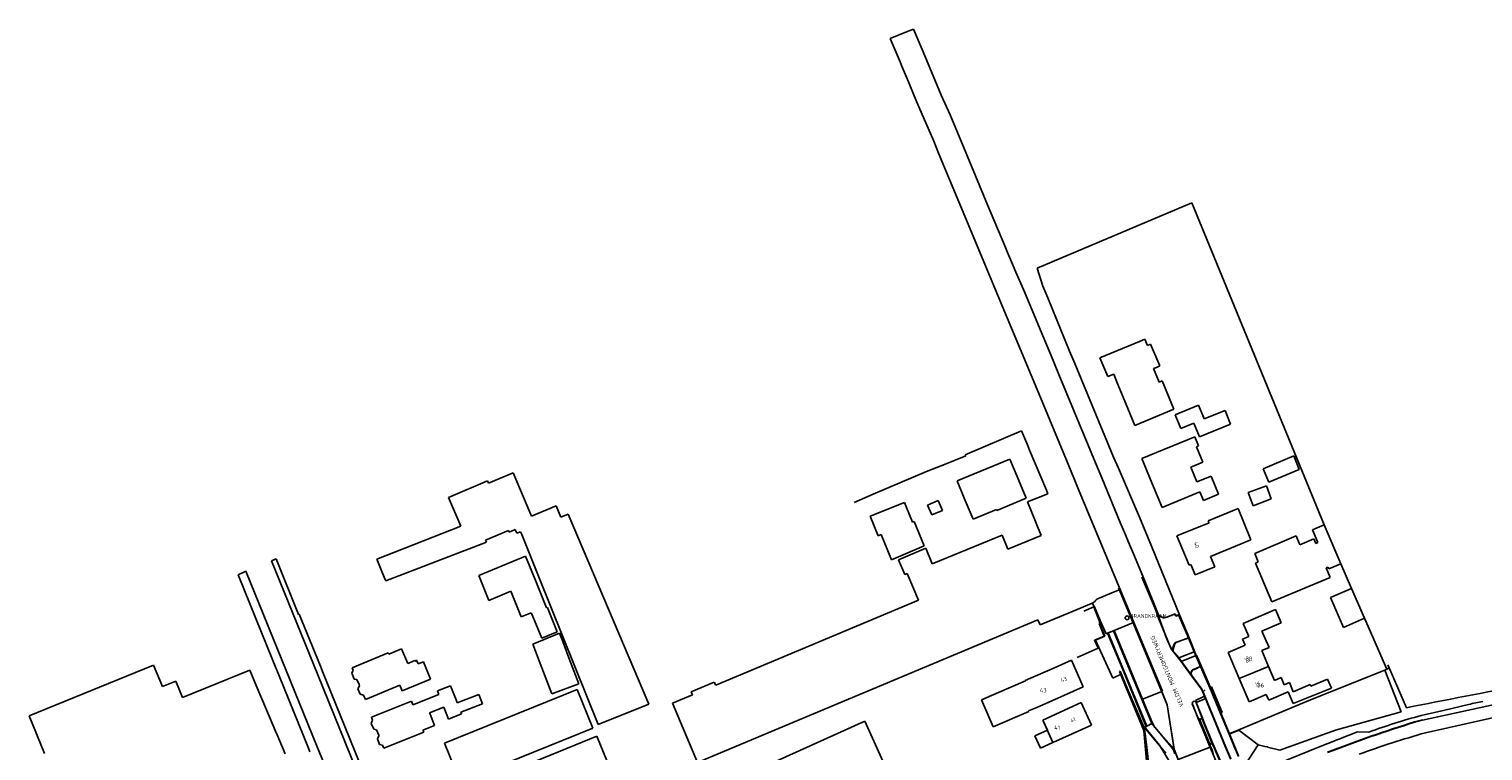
# Model space of a CAD drawing. Extents: x 145741 to 149421, y 457889 to 459999.
# Tile 55 of 84: x 147637 to 147983, y 459467 to 459639. Entities that reach past the tile are written whole.
import ezdxf
from ezdxf.enums import TextEntityAlignment as Align

# ---------------------------------------------------------------- set-up
doc = ezdxf.new("R2010")
doc.units = 0
doc.header["$LTSCALE"] = 4
doc.layers.get('0').update_dxf_attribs({"linetype": 'CONTINUOUS'})
doc.styles.add('ISO', font='ISO')
doc.styles.get("Standard").update_dxf_attribs({"font": 'ISO'})

msp = doc.modelspace()

# ---------------------------------------------------------------- linework, layer by layer
at = {"linetype": 'Continuous'}
for p, q in [((147845.6, 459638.06), (147841.73, 459636.52)), ((147847.3, 459638.74), (147845.6, 459638.06)), ((147849.57, 459633.3), (147847.3, 459638.74)), ((147841.73, 459636.52), (147844.06, 459630.97)), ((147844.06, 459630.97), (147844.45, 459630.04)), ((147852.88, 459625.3), (147849.57, 459633.3)), ((147844.45, 459630.04), (147846.07, 459626.15)), ((147846.07, 459626.15), (147847.43, 459622.89)), ((147853.84, 459622.98), (147852.88, 459625.3)), ((147847.43, 459622.89), (147848.54, 459620.28)), ((147855.95, 459618.33), (147853.84, 459622.98)), ((147848.54, 459620.28), (147852.06, 459612.07)), ((147860.09, 459608.4), (147855.95, 459618.33)), ((147852.06, 459612.07), (147853.24, 459609.22)), ((147853.24, 459609.22), (147860.66, 459591.39)), ((147864.86, 459596.96), (147860.09, 459608.4)), ((147868.93, 459587.17), (147864.86, 459596.96)), ((147876.64, 459581.91), (147913.37, 459597.41)), ((147913.37, 459597.41), (147944.85, 459520.83)), ((147860.66, 459591.39), (147864.39, 459582.41)), ((147869.61, 459585.6), (147868.93, 459587.17)), ((147870.8, 459582.83), (147869.61, 459585.6)), ((147871.61, 459580.95), (147870.8, 459582.83)), ((147864.39, 459582.41), (147869.53, 459570.04)), ((147873.36, 459576.85), (147871.61, 459580.95)), ((147877.98, 459577.64), (147876.64, 459581.91)), ((147874.81, 459573.43), (147873.36, 459576.85)), ((147879.14, 459574.82), (147877.98, 459577.64)), ((147876.22, 459570.03), (147874.81, 459573.43)), ((147884.36, 459562.18), (147879.14, 459574.82)), ((147869.53, 459570.04), (147872.57, 459562.74)), ((147876.96, 459568.26), (147876.22, 459570.03)), ((147879.85, 459561.3), (147876.96, 459568.26)), ((147872.57, 459562.74), (147877.8, 459550.15)), ((147885.58, 459559.25), (147884.36, 459562.18)), ((147891.51, 459560.54), (147900.96, 459564.48)), ((147900.96, 459564.48), (147902.21, 459565)), ((147902.21, 459565), (147902.83, 459563.53)), ((147902.83, 459563.53), (147903.58, 459563.84)), ((147903.58, 459563.84), (147905.76, 459558.63)), ((147881.82, 459556.59), (147879.85, 459561.3)), ((147894.8, 459536.96), (147885.58, 459559.25)), ((147893.4, 459556.11), (147891.51, 459560.54)), ((147905.76, 459558.63), (147905, 459558.31)), ((147890.51, 459535.59), (147881.82, 459556.59)), ((147894.82, 459556.68), (147893.4, 459556.11)), ((147895.66, 459554.64), (147894.82, 459556.68)), ((147905, 459558.31), (147904.25, 459558)), ((147904.25, 459558), (147905.6, 459554.77)), ((147905.6, 459554.77), (147906.35, 459555.09)), ((147906.35, 459555.09), (147909.08, 459548.33)), ((147897.08, 459551.21), (147895.66, 459554.64)), ((147877.8, 459550.15), (147881.45, 459541.39)), ((147899.85, 459544.52), (147897.08, 459551.21)), ((147909.08, 459548.33), (147899.85, 459544.52)), ((147909.44, 459546.98), (147914.96, 459549.32)), ((147914.96, 459549.32), (147916.16, 459546.48)), ((147916.35, 459546.04), (147921.28, 459548.07)), ((147921.28, 459548.07), (147921.29, 459548.08)), ((147921.29, 459548.08), (147922.54, 459544.79)), ((147910.8, 459543.76), (147909.44, 459546.98)), ((147913.84, 459545.01), (147910.8, 459543.76)), ((147915.18, 459541.75), (147913.84, 459545.01)), ((147922.54, 459544.79), (147915.18, 459541.75)), ((147916.16, 459546.48), (147916.35, 459546.04)), ((147872.96, 459543.21), (147859.57, 459537.49)), ((147874.36, 459539.85), (147872.96, 459543.21)), ((147881.45, 459541.39), (147883.58, 459536.25)), ((147901.51, 459536.6), (147914.06, 459541.8)), ((147914.06, 459541.8), (147914.96, 459539.61)), ((147874.86, 459538.64), (147874.36, 459539.85)), ((147878.85, 459529.07), (147874.86, 459538.64)), ((147914.96, 459539.61), (147914.49, 459539.42)), ((147914.49, 459539.42), (147916.01, 459535.74)), ((147854.64, 459535.22), (147850.37, 459533.52)), ((147859.66, 459537.27), (147854.64, 459535.22)), ((147857.64, 459531.29), (147870.13, 459536.49)), ((147859.57, 459537.49), (147859.66, 459537.27)), ((147870.13, 459536.49), (147871.86, 459532.36)), ((147883.58, 459536.25), (147885.44, 459531.78)), ((147891.98, 459532.04), (147890.51, 459535.59)), ((147895.93, 459534.36), (147894.8, 459536.96)), ((147900.99, 459522.69), (147895.93, 459534.36)), ((147903.88, 459530.88), (147901.51, 459536.6)), ((147916.01, 459535.74), (147913.15, 459534.56)), ((147913.15, 459534.56), (147914.58, 459531.08)), ((147930.3, 459534.18), (147937.6, 459537.28)), ((147931.68, 459530.97), (147930.3, 459534.18)), ((147937.6, 459537.28), (147938.9, 459534.03)), ((147736.84, 459527.38), (147746.09, 459531.29)), ((147746.09, 459531.29), (147746.31, 459530.77)), ((147746.31, 459530.77), (147752.13, 459533.23)), ((147752.13, 459533.23), (147756.49, 459522.91)), ((147850.37, 459533.52), (147837.66, 459528.18)), ((147859.34, 459527.22), (147857.64, 459531.29)), ((147871.86, 459532.36), (147874.02, 459527.22)), ((147885.44, 459531.78), (147886.5, 459529.25)), ((147896.37, 459521.44), (147891.98, 459532.04)), ((147906.32, 459524.99), (147903.88, 459530.88)), ((147914.58, 459531.08), (147917.94, 459532.46)), ((147917.94, 459532.46), (147919.71, 459528.14)), ((147938.9, 459534.03), (147931.68, 459530.97)), ((147739.72, 459520.56), (147736.84, 459527.38)), ((147837.66, 459528.18), (147833.18, 459526.21)), ((147874.37, 459526.32), (147879.2, 459528.22)), ((147879.2, 459528.22), (147878.85, 459529.07)), ((147886.5, 459529.25), (147887.83, 459526.04)), ((147915.31, 459528.72), (147906.32, 459524.99)), ((147916.15, 459526.67), (147915.31, 459528.72)), ((147919.71, 459528.14), (147916.15, 459526.67)), ((147926.74, 459528.52), (147931.08, 459530.16)), ((147927.92, 459525.4), (147926.74, 459528.52)), ((147931.08, 459530.16), (147932.26, 459527.04)), ((147756.49, 459522.91), (147762.37, 459525.4)), ((147762.37, 459525.4), (147763.53, 459522.66)), ((147836.99, 459522.91), (147845.12, 459526.16)), ((147845.12, 459526.16), (147845.44, 459525.39)), ((147845.44, 459525.39), (147847.02, 459521.5)), ((147850.63, 459525.54), (147853.15, 459526.61)), ((147851.62, 459523.22), (147850.63, 459525.54)), ((147854.14, 459524.29), (147851.62, 459523.22)), ((147853.15, 459526.61), (147854.14, 459524.29)), ((147861.45, 459522.2), (147859.34, 459527.22)), ((147866.96, 459524.48), (147861.45, 459522.2)), ((147867.04, 459524.29), (147866.96, 459524.48)), ((147874.02, 459527.22), (147867.04, 459524.29)), ((147876.41, 459521.3), (147874.37, 459526.32)), ((147887.83, 459526.04), (147896.36, 459505.5)), ((147917.29, 459521.84), (147924.35, 459524.74)), ((147924.35, 459524.74), (147927.41, 459517.3)), ((147932.26, 459527.04), (147927.92, 459525.4)), ((147719.77, 459512.74), (147739.72, 459520.56)), ((147763.53, 459522.66), (147765.21, 459523.4)), ((147765.21, 459523.4), (147784.38, 459478.23)), ((147838.85, 459518.25), (147836.99, 459522.91)), ((147847.02, 459521.5), (147847.41, 459521.66)), ((147847.41, 459521.66), (147849.79, 459515.84)), ((147877.62, 459518.36), (147876.41, 459521.3)), ((147897.61, 459518.46), (147896.37, 459521.44)), ((147903.81, 459515.8), (147900.99, 459522.69)), ((147909.85, 459518.22), (147917.48, 459521.37)), ((147917.48, 459521.37), (147917.29, 459521.84)), ((147944.85, 459520.83), (147942.06, 459519.65)), ((147944.85, 459520.83), (147948.74, 459511.61)), ((147751.05, 459519.53), (147745.63, 459517.24)), ((147745.63, 459517.24), (147745.83, 459516.73)), ((147751.23, 459519.11), (147751.05, 459519.53)), ((147752.67, 459519.72), (147751.23, 459519.11)), ((147753.04, 459518.85), (147752.67, 459519.72)), ((147753.92, 459519.22), (147753.04, 459518.85)), ((147754.2, 459518.56), (147753.92, 459519.22)), ((147758.36, 459508.24), (147754.2, 459518.56)), ((147839.05, 459518.33), (147838.85, 459518.25)), ((147839.6, 459518.55), (147839.05, 459518.33)), ((147842.05, 459512.54), (147839.6, 459518.55)), ((147851.73, 459511.62), (147868.33, 459518.42)), ((147868.33, 459518.42), (147869.71, 459515.06)), ((147869.71, 459515.06), (147877.62, 459518.36)), ((147898.35, 459516.72), (147897.61, 459518.46)), ((147912.73, 459511.24), (147909.85, 459518.22)), ((147927.41, 459517.3), (147917.8, 459513.34)), ((147938.13, 459518.21), (147928.32, 459514.07)), ((147939.01, 459516.11), (147938.13, 459518.21)), ((147942.37, 459517.53), (147939.01, 459516.11)), ((147942.06, 459519.65), (147943.33, 459516.64)), ((147942.84, 459516.43), (147942.37, 459517.53)), ((147745.83, 459516.73), (147721.92, 459507.56)), ((147849.79, 459515.84), (147842.05, 459512.54)), ((147843.74, 459512.58), (147850.2, 459515.29)), ((147850.2, 459515.29), (147851.73, 459511.62)), ((147899.74, 459513.39), (147898.35, 459516.72)), ((147910.42, 459499.47), (147903.81, 459515.8)), ((147928.32, 459514.07), (147929.16, 459512.06)), ((147943.33, 459516.64), (147942.84, 459516.43)), ((147694.73, 459512.34), (147695.85, 459512.8)), ((147705.75, 459485.2), (147694.73, 459512.34)), ((147695.85, 459512.8), (147701.21, 459499.56)), ((147721.72, 459508.03), (147719.77, 459512.74)), ((147744, 459508.82), (147755.08, 459513.41)), ((147755.08, 459513.41), (147757.52, 459507.51)), ((147845.21, 459509.07), (147843.74, 459512.58)), ((147902.26, 459507.35), (147899.74, 459513.39)), ((147913.13, 459511.41), (147912.73, 459511.24)), ((147914.15, 459508.94), (147913.13, 459511.41)), ((147918.82, 459510.87), (147914.15, 459508.94)), ((147917.8, 459513.34), (147918.82, 459510.87)), ((147929.16, 459512.06), (147928.51, 459511.78)), ((147928.51, 459511.78), (147932.41, 459502.55)), ((147945.29, 459510.61), (147945.78, 459510.82)), ((147946.23, 459508.38), (147945.29, 459510.61)), ((147945.78, 459510.82), (147945.95, 459510.43)), ((147945.95, 459510.43), (147948.74, 459511.61)), ((147948.74, 459511.61), (147951.3, 459505.74)), ((147688.64, 459509.86), (147686.82, 459508.99)), ((147686.82, 459508.99), (147695.08, 459488.6)), ((147705.62, 459468.11), (147688.64, 459509.86)), ((147721.92, 459507.56), (147721.72, 459508.03)), ((147746.37, 459502.89), (147744, 459508.82)), ((147757.52, 459507.51), (147760.05, 459501.12)), ((147772.37, 459473.38), (147758.36, 459508.24)), ((147845.8, 459509.32), (147845.21, 459509.07)), ((147848.48, 459502.94), (147845.8, 459509.32)), ((147905.06, 459500.44), (147902.26, 459507.35)), ((147932.41, 459502.55), (147946.23, 459508.38)), ((147751.62, 459505.07), (147746.37, 459502.89)), ((147754.04, 459499.01), (147751.62, 459505.07)), ((147894.38, 459504.7), (147890.78, 459503.19)), ((147896.36, 459505.5), (147894.38, 459504.7)), ((147899.62, 459497.65), (147896.36, 459505.5)), ((147951.3, 459505.74), (147946.35, 459503.58)), ((147946.35, 459503.58), (147949.45, 459496.48)), ((147951.3, 459505.74), (147954.41, 459498.65)), ((147756.48, 459499.95), (147754.04, 459499.01)), ((147756.83, 459499.09), (147756.48, 459499.95)), ((147760.05, 459501.12), (147760.29, 459501.24)), ((147760.29, 459501.24), (147760.58, 459500.54)), ((147760.58, 459500.54), (147762.65, 459495.42)), ((147800.32, 459482.74), (147848.48, 459502.94)), ((147885.18, 459500.34), (147877.34, 459497.05)), ((147889.54, 459502.13), (147885.18, 459500.34)), ((147889.79, 459502.25), (147890.21, 459501.34)), ((147890.21, 459501.34), (147890.3, 459501.38)), ((147890.3, 459501.38), (147891.82, 459497.53)), ((147905.46, 459499.48), (147905.06, 459500.44)), ((147907.65, 459498.97), (147909.41, 459499.69)), ((147909.41, 459499.69), (147909.61, 459499.16)), ((147933.28, 459500.74), (147925.57, 459497.43)), ((147934.64, 459497.57), (147933.28, 459500.74)), ((147701.21, 459499.56), (147701.34, 459499.59)), ((147701.34, 459499.59), (147706.38, 459487.23)), ((147758.96, 459493.89), (147756.83, 459499.09)), ((147876.83, 459498.28), (147815.16, 459472.41)), ((147877.34, 459497.05), (147876.83, 459498.28)), ((147891.82, 459497.53), (147891.49, 459497.36)), ((147891.49, 459497.36), (147892.75, 459494.43)), ((147891.82, 459497.53), (147893.01, 459494.97)), ((147899.15, 459497.49), (147894.93, 459495.74)), ((147899.62, 459497.65), (147899.15, 459497.49)), ((147899.62, 459497.65), (147906.4, 459481.33)), ((147905.56, 459499.24), (147905.46, 459499.48)), ((147905.57, 459498.93), (147905.56, 459499.24)), ((147907.39, 459493.91), (147905.57, 459498.93)), ((147909.61, 459499.16), (147910.42, 459499.47)), ((147910.42, 459499.47), (147912.74, 459494.01)), ((147925.57, 459497.43), (147926.89, 459494.34)), ((147930.05, 459495.6), (147934.64, 459497.57)), ((147949.45, 459496.48), (147954.41, 459498.65)), ((147954.41, 459498.65), (147959.68, 459486.58)), ((147756.86, 459492.52), (147763.21, 459495.07)), ((147762.65, 459495.42), (147758.96, 459493.89)), ((147763.21, 459495.07), (147763.95, 459493.11)), ((147763.95, 459493.11), (147765.4, 459489.28)), ((147892.75, 459494.43), (147890.46, 459493.46)), ((147890.46, 459493.46), (147890.88, 459492.55)), ((147893.01, 459494.97), (147893.53, 459495.16)), ((147894.11, 459495.4), (147893.53, 459495.16)), ((147893.53, 459495.16), (147902.71, 459473.02)), ((147894.93, 459495.74), (147894.11, 459495.4)), ((147894.93, 459495.74), (147901.69, 459479.43)), ((147908.55, 459491.2), (147907.39, 459493.91)), ((147909.25, 459492.36), (147909.54, 459492.86)), ((147909.54, 459492.86), (147912.74, 459494.01)), ((147914.41, 459489.77), (147912.74, 459494.01)), ((147926.89, 459494.34), (147925.4, 459493.7)), ((147925.4, 459493.7), (147926.03, 459492.24)), ((147931.72, 459491.72), (147930.05, 459495.6)), ((147713.9, 459486.83), (147722.51, 459490.44)), ((147722.51, 459490.44), (147722.62, 459490.14)), ((147722.62, 459490.14), (147725.65, 459491.4)), ((147725.65, 459491.4), (147727.12, 459487.89)), ((147758.99, 459486.86), (147756.86, 459492.52)), ((147765.4, 459489.28), (147767.74, 459483.08)), ((147890.88, 459492.55), (147894.58, 459484.41)), ((147908.76, 459490.95), (147908.55, 459491.2)), ((147908.86, 459490.83), (147908.76, 459490.95)), ((147908.86, 459490.83), (147908.89, 459490.94)), ((147909.01, 459490.64), (147908.86, 459490.83)), ((147908.89, 459490.94), (147909.25, 459492.36)), ((147910.23, 459489.18), (147909.01, 459490.64)), ((147911.01, 459488.45), (147914.41, 459489.77)), ((147915.44, 459487.16), (147914.41, 459489.77)), ((147926.03, 459492.24), (147922.01, 459490.52)), ((147922.01, 459490.52), (147924.66, 459484.32)), ((147929.99, 459490.98), (147931.72, 459491.72)), ((147931.62, 459487.18), (147929.99, 459490.98)), ((147637.17, 459475.44), (147666.75, 459487.5)), ((147666.75, 459487.5), (147668.83, 459482.41)), ((147673.62, 459479.84), (147689.58, 459486.35)), ((147689.58, 459486.35), (147691.15, 459482.64)), ((147695.08, 459488.6), (147696.57, 459484.95)), ((147706.38, 459487.23), (147706.89, 459485.98)), ((147706.89, 459485.98), (147716.63, 459462.01)), ((147713.84, 459485.56), (147714.13, 459486.3)), ((147714.13, 459486.3), (147713.9, 459486.83)), ((147727.12, 459487.89), (147728.78, 459488.57)), ((147728.78, 459488.57), (147728.82, 459488.47)), ((147728.82, 459488.47), (147729.23, 459488.65)), ((147729.23, 459488.65), (147729.58, 459487.78)), ((147729.58, 459487.78), (147730.89, 459488.31)), ((147730.89, 459488.31), (147732.57, 459484.17)), ((147761.33, 459480.66), (147758.99, 459486.86)), ((147880.21, 459486.66), (147875.09, 459484.4)), ((147884.79, 459488.68), (147880.21, 459486.66)), ((147887.59, 459482.33), (147884.79, 459488.68)), ((147910.82, 459488.38), (147910.23, 459489.18)), ((147910.82, 459488.38), (147911.01, 459488.45)), ((147913.34, 459484.98), (147910.82, 459488.38)), ((147913.57, 459486.37), (147915.44, 459487.16)), ((147915.44, 459487.16), (147917.95, 459481.38)), ((147931.62, 459487.18), (147924.66, 459484.32)), ((147931.62, 459487.18), (147933.05, 459483.85)), ((147941.6, 459479.22), (147959.26, 459486.35)), ((147959.68, 459486.58), (147959.26, 459486.35)), ((147963.13, 459476.39), (147959.26, 459486.35)), ((147959.68, 459486.58), (147960.26, 459486.9)), ((147960.26, 459486.9), (147964.37, 459477.38)), ((147668.83, 459482.41), (147672.04, 459483.72)), ((147672.04, 459483.72), (147673.62, 459479.84)), ((147691.15, 459482.64), (147693.58, 459476.9)), ((147696.57, 459484.95), (147703.55, 459467.75)), ((147721.05, 459447.55), (147705.75, 459485.2)), ((147714.43, 459484.19), (147713.84, 459485.56)), ((147715.07, 459484.06), (147714.43, 459484.19)), ((147715.55, 459482.91), (147715.07, 459484.06)), ((147715.3, 459481.91), (147715.68, 459482.61)), ((147715.68, 459482.61), (147715.55, 459482.91)), ((147725.26, 459482.75), (147717.06, 459479.31)), ((147725.8, 459481.41), (147725.26, 459482.75)), ((147732.57, 459484.17), (147725.8, 459481.41)), ((147734.16, 459481.37), (147737.31, 459482.6)), ((147737.31, 459482.6), (147738.61, 459479.25)), ((147767.74, 459483.08), (147761.33, 459480.66)), ((147794.47, 459481.14), (147799.93, 459483.43)), ((147799.93, 459483.43), (147800.32, 459482.74)), ((147873.87, 459483.75), (147863.41, 459479.28)), ((147875.09, 459484.4), (147873.82, 459483.85)), ((147873.82, 459483.85), (147873.87, 459483.75)), ((147894.58, 459484.41), (147896.57, 459485.37)), ((147896.57, 459485.37), (147902.11, 459472.47)), ((147913.16, 459485.55), (147913.16, 459485.55)), ((147913.34, 459484.98), (147913.2, 459485.26)), ((147915.7, 459481.76), (147913.34, 459484.98)), ((147927.03, 459478.8), (147924.66, 459484.32)), ((147933.05, 459483.85), (147934.63, 459484.53)), ((147934.63, 459484.53), (147935.35, 459482.83)), ((147935.35, 459482.83), (147936.56, 459483.35)), ((147936.56, 459483.35), (147937.49, 459481.18)), ((147937.49, 459481.18), (147941.49, 459482.9)), ((147941.49, 459482.9), (147941.66, 459482.48)), ((147941.66, 459482.48), (147945.64, 459484.19)), ((147945.64, 459484.19), (147946.56, 459482.04)), ((147715.81, 459480.58), (147715.3, 459481.91)), ((147716.61, 459480.37), (147715.81, 459480.58)), ((147717.06, 459479.31), (147716.61, 459480.37)), ((147718.49, 459475.11), (147728.02, 459478.94)), ((147728.02, 459478.94), (147728.37, 459478.06)), ((147728.37, 459478.06), (147734.49, 459480.51)), ((147734.49, 459480.51), (147734.16, 459481.37)), ((147735.85, 459468.96), (147767.35, 459481.72)), ((147738.61, 459479.25), (147738.89, 459478.53)), ((147738.89, 459478.53), (147744.01, 459480.53)), ((147744.01, 459480.53), (147744.88, 459478.3)), ((147767.35, 459481.72), (147771.07, 459472.54)), ((147790.04, 459478.45), (147794.77, 459480.43)), ((147794.77, 459480.43), (147794.47, 459481.14)), ((147863.41, 459479.28), (147866.17, 459472.85)), ((147876.57, 459477.47), (147883.01, 459480.31)), ((147883.01, 459480.31), (147887.59, 459482.33)), ((147901.69, 459479.43), (147905.88, 459481.11)), ((147901.69, 459479.43), (147904.06, 459473.69)), ((147905.88, 459481.11), (147906.22, 459481.25)), ((147906.4, 459481.33), (147906.22, 459481.25)), ((147906.22, 459481.25), (147907.55, 459478.03)), ((147914.43, 459478.59), (147916.67, 459479.58)), ((147916.05, 459481.05), (147915.7, 459481.76)), ((147916.67, 459479.58), (147916.05, 459481.05)), ((147916.67, 459479.58), (147917.29, 459478.11)), ((147917.95, 459481.38), (147920.22, 459475.98)), ((147924.53, 459472.12), (147941.6, 459479.22)), ((147931.07, 459480.53), (147927.03, 459478.8)), ((147931.66, 459479.16), (147931.07, 459480.53)), ((147936.26, 459481.13), (147931.66, 459479.16)), ((147937.44, 459478.38), (147936.26, 459481.13)), ((147946.56, 459482.04), (147937.44, 459478.38)), ((147968.21, 459474.4), (147988.94, 459478.95)), ((147640.83, 459466.47), (147637.17, 459475.44)), ((147693.58, 459476.9), (147695.72, 459471.84)), ((147735.67, 459477.51), (147732.3, 459476.16)), ((147732.3, 459476.16), (147732.42, 459475.87)), ((147732.42, 459475.87), (147733.5, 459473.18)), ((147736.77, 459474.67), (147735.67, 459477.51)), ((147739.92, 459475.9), (147736.77, 459474.67)), ((147744.88, 459478.3), (147739.76, 459476.3)), ((147739.76, 459476.3), (147739.92, 459475.9)), ((147784.38, 459478.23), (147772.37, 459473.38)), ((147795.95, 459464.36), (147790.04, 459478.45)), ((147866.17, 459472.85), (147874.67, 459476.49)), ((147874.61, 459476.63), (147876.57, 459477.47)), ((147874.67, 459476.49), (147874.61, 459476.63)), ((147877.96, 459474.46), (147887.09, 459478.6)), ((147887.09, 459478.6), (147889.52, 459473.25)), ((147907.55, 459478.03), (147908.88, 459469.57)), ((147913.52, 459478.19), (147914.84, 459474.99)), ((147914.43, 459478.59), (147914.84, 459477.65)), ((147914.84, 459477.65), (147915.9, 459474.89)), ((147917.29, 459478.11), (147920.9, 459469.24)), ((147920.22, 459475.98), (147922.24, 459471.1)), ((147947.48, 459472.06), (147963.13, 459476.39)), ((147973.5, 459476.82), (147967.84, 459475.52)), ((147968.86, 459471.42), (147989.36, 459476)), ((147973.5, 459476.82), (147979.13, 459478.15)), ((147718.46, 459473.63), (147718.77, 459474.42)), ((147719.05, 459472.27), (147718.46, 459473.63)), ((147718.77, 459474.42), (147718.49, 459475.11)), ((147719.69, 459472.14), (147719.05, 459472.27)), ((147720.22, 459470.82), (147719.69, 459472.14)), ((147733.5, 459473.18), (147730.72, 459472.07)), ((147730.72, 459472.07), (147730.94, 459471.54)), ((147771.07, 459472.54), (147739.56, 459459.78)), ((147815.16, 459472.41), (147795.95, 459464.36)), ((147806.41, 459460.97), (147835.74, 459474.15)), ((147835.74, 459474.15), (147841.89, 459460.47)), ((147876.11, 459470.69), (147879.06, 459472.03)), ((147879.06, 459472.03), (147877.96, 459474.46)), ((147889.52, 459473.25), (147880.39, 459469.1)), ((147902.11, 459472.47), (147902.71, 459473.02)), ((147902.17, 459472.46), (147902.11, 459472.47)), ((147902.17, 459472.46), (147902.52, 459472.38)), ((147902.61, 459468.62), (147902.17, 459472.46)), ((147902.52, 459472.38), (147904.63, 459469.84)), ((147904.06, 459473.69), (147902.71, 459473.02)), ((147904.63, 459472.7), (147904.06, 459473.69)), ((147908.6, 459468.19), (147904.63, 459472.7)), ((147917.63, 459468.26), (147914.84, 459474.99)), ((147915.9, 459474.89), (147915.5, 459474.71)), ((147916.23, 459474), (147915.9, 459474.89)), ((147918.29, 459469.03), (147916.23, 459474)), ((147924.58, 459472.08), (147924.23, 459471.91)), ((147924.58, 459472.08), (147924.53, 459472.12)), ((147924.58, 459472.08), (147929.14, 459468.59)), ((147934.25, 459467.29), (147947.48, 459472.06)), ((147966.29, 459474.01), (147968.2, 459474.48)), ((147966.31, 459473.93), (147968.21, 459474.4)), ((147968.2, 459474.48), (147968.21, 459474.4)), ((147695.72, 459471.84), (147696.1, 459470.94)), ((147696.1, 459470.94), (147698.02, 459466.41)), ((147719.92, 459469.98), (147720.28, 459470.66)), ((147720.43, 459468.66), (147719.92, 459469.98)), ((147720.28, 459470.66), (147720.22, 459470.82)), ((147721.16, 459468.47), (147720.43, 459468.66)), ((147730.94, 459471.54), (147721.46, 459467.73)), ((147739.56, 459459.78), (147735.85, 459468.96)), ((147746.84, 459460.29), (147772.04, 459470.63)), ((147772.04, 459470.63), (147775.94, 459461.11)), ((147877.42, 459467.76), (147876.11, 459470.69)), ((147880.39, 459469.1), (147877.42, 459467.76)), ((147904.01, 459456.26), (147902.61, 459468.62)), ((147904.63, 459469.84), (147905.73, 459468.51)), ((147908.88, 459469.57), (147909.2, 459467.49)), ((147917.9, 459468.89), (147918.29, 459469.03)), ((147918.29, 459469.03), (147918.59, 459468.34)), ((147920.9, 459469.24), (147921.42, 459467.98)), ((147924.23, 459471.91), (147922.24, 459471.1)), ((147922.24, 459471.1), (147923.43, 459468.17)), ((147925.73, 459463.3), (147929.14, 459468.59)), ((147929.14, 459468.59), (147930.71, 459468.19)), ((147952.76, 459471.61), (147943.47, 459467.98)), ((147955.44, 459471.58), (147952.76, 459471.61)), ((147703.55, 459467.75), (147703.9, 459466.87)), ((147708.21, 459461.73), (147705.62, 459468.11)), ((147721.46, 459467.73), (147721.16, 459468.47)), ((147905.73, 459468.51), (147908.39, 459464.02)), ((147909.2, 459467.49), (147908.6, 459468.19)), ((147909.2, 459467.49), (147910.13, 459465.07)), ((147910.13, 459465.07), (147917.73, 459468.01)), ((147917.73, 459468.01), (147917.63, 459468.26)), ((147920.59, 459461.08), (147917.73, 459468.01)), ((147918.59, 459468.34), (147920.13, 459464.78)), ((147921.42, 459467.98), (147922.63, 459465.19)), ((147923.43, 459468.17), (147924.45, 459465.81)), ((147943.47, 459467.98), (147929.07, 459462.15)), ((147930.71, 459468.19), (147931.4, 459468.1)), ((147931.4, 459468.1), (147931.38, 459468.02)), ((147931.38, 459468.02), (147934.25, 459467.29))]:
    msp.add_line(p, q, dxfattribs=at)
for p, q in [((147904.8, 459500.57), (147901.54, 459508.39)), ((147895.94, 459505.9), (147903.19, 459488.58)), ((147890.1, 459501.37), (147887.69, 459500.32)), ((147891.64, 459497.46), (147890.1, 459501.37)), ((147904.8, 459500.57), (147905.21, 459499.34)), ((147909.27, 459499.64), (147907.24, 459498.86)), ((147909.55, 459499.21), (147909.27, 459499.64)), ((147931.56, 459500), (147925.57, 459497.43)), ((147934.64, 459497.57), (147933.6, 459500)), ((147891.35, 459497.4), (147891.64, 459497.46)), ((147892.55, 459494.4), (147891.35, 459497.4)), ((147905.21, 459499.34), (147905.44, 459498.66)), ((147906.45, 459498.82), (147905.21, 459499.34)), ((147905.44, 459498.66), (147908.24, 459491.91)), ((147910.21, 459499.47), (147909.55, 459499.21)), ((147912.62, 459494.03), (147910.21, 459499.47)), ((147925.57, 459497.43), (147926.89, 459494.34)), ((147930.05, 459495.6), (147934.64, 459497.57)), ((147890.3, 459493.45), (147890.67, 459493.59)), ((147891.12, 459491.53), (147890.3, 459493.45)), ((147890.67, 459493.59), (147892.55, 459494.4)), ((147894.74, 459495.69), (147893.35, 459495.11)), ((147893.35, 459495.11), (147896.97, 459486.45)), ((147898.34, 459487.04), (147894.74, 459495.69)), ((147909.07, 459492.35), (147909.4, 459492.81)), ((147909.4, 459492.81), (147912.62, 459494.03)), ((147913.9, 459490.68), (147912.62, 459494.03)), ((147926.89, 459494.34), (147925.4, 459493.7)), ((147925.4, 459493.7), (147926.03, 459492.24)), ((147931.72, 459491.72), (147930.05, 459495.6)), ((147886.17, 459489.3), (147891.12, 459491.53)), ((147908.24, 459491.91), (147908.73, 459491.1)), ((147908.73, 459491.1), (147909.07, 459492.35)), ((147908.73, 459491.1), (147910.26, 459489.21)), ((147910.26, 459489.21), (147913.9, 459490.68)), ((147915.46, 459487.17), (147913.9, 459490.68)), ((147914.5, 459489.84), (147916.16, 459486.09)), ((147926.03, 459492.24), (147922.01, 459490.52)), ((147922.01, 459490.52), (147924.66, 459484.32)), ((147929.99, 459490.98), (147931.72, 459491.72)), ((147931.62, 459487.18), (147929.99, 459490.98)), ((147875.09, 459484.4), (147880.21, 459486.66)), ((147884.79, 459488.68), (147880.21, 459486.66)), ((147887.59, 459482.33), (147884.79, 459488.68)), ((147896.32, 459486.05), (147896.21, 459486.01)), ((147902.01, 459471.99), (147896.21, 459486.01)), ((147902.12, 459472.02), (147896.32, 459486.05)), ((147902.45, 459473.11), (147896.97, 459486.45)), ((147903.86, 459473.61), (147898.34, 459487.04)), ((147907.54, 459478.07), (147903.19, 459488.58)), ((147910.26, 459489.21), (147913.27, 459485.1)), ((147913.14, 459485.74), (147913.52, 459486.35)), ((147913.58, 459486.29), (147913.22, 459485.73)), ((147913.52, 459486.35), (147914.69, 459486.84)), ((147914.72, 459486.76), (147913.58, 459486.29)), ((147914.69, 459486.84), (147915.46, 459487.17)), ((147919.45, 459478.06), (147915.46, 459487.17)), ((147916.16, 459486.09), (147917.76, 459482.35)), ((147933.05, 459483.85), (147931.62, 459487.18)), ((147959.96, 459487.6), (147960.26, 459486.9)), ((147863.41, 459479.28), (147873.87, 459483.75)), ((147873.82, 459483.85), (147875.09, 459484.4)), ((147873.87, 459483.75), (147873.82, 459483.85)), ((147913.27, 459485.1), (147913.14, 459485.74)), ((147913.22, 459485.73), (147913.34, 459485.14)), ((147913.27, 459485.1), (147915.67, 459481.76)), ((147913.34, 459485.14), (147915.74, 459481.8)), ((147918.09, 459482.35), (147917.76, 459482.22)), ((147920.6, 459476.27), (147918.09, 459482.35)), ((147924.66, 459484.32), (147927.03, 459478.8)), ((147934.63, 459484.53), (147933.05, 459483.85)), ((147935.35, 459482.83), (147934.63, 459484.53)), ((147936.56, 459483.35), (147935.35, 459482.83)), ((147937.49, 459481.18), (147936.56, 459483.35)), ((147941.49, 459482.9), (147937.49, 459481.18)), ((147941.66, 459482.48), (147941.49, 459482.9)), ((147945.64, 459484.19), (147941.66, 459482.48)), ((147946.56, 459482.04), (147945.64, 459484.19)), ((147866.17, 459472.85), (147863.41, 459479.28)), ((147883.01, 459480.31), (147876.57, 459477.47)), ((147883.01, 459480.31), (147887.59, 459482.33)), ((147914.23, 459479.13), (147916.42, 459480.09)), ((147914.4, 459478.62), (147914.23, 459479.13)), ((147915.67, 459481.76), (147916.02, 459481.05)), ((147915.74, 459481.8), (147916.1, 459481.09)), ((147916.02, 459481.05), (147916.42, 459480.09)), ((147916.1, 459481.09), (147921.44, 459468.03)), ((147916.42, 459480.09), (147921.37, 459468)), ((147917.76, 459482.22), (147920.3, 459476.14)), ((147927.03, 459478.8), (147931.07, 459480.53)), ((147931.07, 459480.53), (147931.66, 459479.16)), ((147931.66, 459479.16), (147936.26, 459481.13)), ((147936.26, 459481.13), (147937.44, 459478.38)), ((147937.44, 459478.38), (147946.56, 459482.04)), ((147874.67, 459476.49), (147866.17, 459472.85)), ((147874.61, 459476.63), (147876.57, 459477.47)), ((147874.61, 459476.63), (147874.67, 459476.49)), ((147877.96, 459474.46), (147887.09, 459478.6)), ((147887.09, 459478.6), (147889.52, 459473.25)), ((147909.19, 459467.48), (147907.54, 459478.07)), ((147913.5, 459478.28), (147914.87, 459474.92)), ((147915.87, 459474.88), (147914.4, 459478.62)), ((147924.47, 459465.91), (147919.45, 459478.06)), ((147920.3, 459476.14), (147920.6, 459476.27)), ((147835.74, 459474.15), (147806.41, 459460.97)), ((147841.89, 459460.47), (147835.74, 459474.15)), ((147880.39, 459469.1), (147877.96, 459474.46)), ((147889.52, 459473.25), (147880.39, 459469.1)), ((147903.38, 459456.16), (147902.01, 459471.99)), ((147903.48, 459456.28), (147902.12, 459472.02)), ((147902.18, 459472.84), (147902.45, 459473.11)), ((147902.52, 459472.4), (147902.18, 459472.84)), ((147902.47, 459472.32), (147902.52, 459472.4)), ((147907.23, 459466.57), (147902.47, 459472.32)), ((147908.45, 459468.1), (147903.86, 459473.61)), ((147914.87, 459474.92), (147917.59, 459468.32)), ((147914.87, 459474.92), (147915.17, 459474.7)), ((147915.17, 459474.7), (147917.64, 459468.68)), ((147915.79, 459474.84), (147915.87, 459474.88)), ((147916.13, 459473.93), (147915.79, 459474.84)), ((147916.23, 459473.98), (147915.87, 459474.88)), ((147918.16, 459469.01), (147916.13, 459473.93)), ((147918.32, 459468.98), (147916.23, 459473.98)), ((147922.4, 459471.24), (147924.53, 459472.12)), ((147917.59, 459468.32), (147917.64, 459468.68)), ((147918.24, 459468.83), (147917.9, 459468.7)), ((147918.49, 459468.22), (147918.24, 459468.83)), ((147920.95, 459462.92), (147918.32, 459468.98)), ((147908.57, 459468.2), (147908.45, 459468.1)), ((147908.45, 459468.1), (147909.01, 459467.39)), ((147909.19, 459467.48), (147908.57, 459468.2)), ((147909.01, 459467.39), (147909.38, 459466.45)), ((147910.51, 459464.02), (147909.19, 459467.48)), ((147917.59, 459468.32), (147918.13, 459467)), ((147917.77, 459468.32), (147918.19, 459467.32)), ((147918.19, 459467.32), (147918.48, 459466.42)), ((147920.85, 459462.87), (147918.49, 459468.22)), ((147921.37, 459468), (147922.57, 459465.22)), ((147921.44, 459468.03), (147922.64, 459465.25))]:
    msp.add_line(p, q)
msp.add_circle((147898, 459498.74), 0.45)
msp.add_circle((147916.4, 459481.46), 0.03, dxfattribs=at)
for centre, radius, start, end in [((147888.5, 459504.61), 2.68, 298.6491, 328.213), ((147888.6, 459504.38), 2.44, 292.7068, 299.1062), ((147906.91, 459500.76), 1.94, 221.4998, 292.2586), ((147914.17, 459485.55), 1.01, 125.9922, 179.8735), ((149204.41, 453168.54), 6429.55, 100.610613, 101.120092), ((147914.19, 459485.55), 1.03, 180.3519, 196.4146), ((147913.98, 459478.44), 0.474, 18.4867, 114.4318), ((147913.99, 459478.4), 0.514, 113.4924, 204.4999), ((148006.32, 459332.81), 147.81, 105.0901, 110.1331), ((148000.79, 459386.64), 94.04, 101.1989, 103.3195), ((147915.33, 459475.22), 0.537, 205.7182, 289.2515), ((148057.27, 459180.18), 307.59, 107.2031, 111.2834), ((148057.54, 459179.41), 308.33, 107.2092, 111.278), ((147918.08, 459468.43), 0.488, 111.8883, 201.2543), ((148030.28, 459255.07), 224.9, 105.8473, 110.0577)]:
    msp.add_arc(centre, radius, start, end, dxfattribs=at)
for centre, radius, start, end in [((147906.78, 459500.24), 1.46, 256.9811, 288.2637), ((147915.43, 459487.1), 0.789, 198.7435, 205.329), ((147918.24, 459468.3), 0.707, 96.3944, 148.2064), ((147918.06, 459468.43), 0.312, 121.7967, 201.8757)]:
    msp.add_arc(centre, radius, start, end)

# ---------------------------------------------------------------- texts
at = {"style": 'ISO'}
for s, rotation, p in [('40', 293.2, (147914.52, 459516.07)), ('38', 293.2, (147926.55, 459488.79)), ('43', 22.6, (147882.98, 459484.09)), ('36', 293.2, (147929.06, 459482.94)), ('41', 22.6, (147885.12, 459474.48))]:
    msp.add_text(s, height=0.9, rotation=rotation, dxfattribs=at).set_placement(p, align=Align.MIDDLE_CENTER)
msp.add_text('VELDM. MONTGOMERYWEG', height=1, rotation=112.8595).set_placement((147911.51, 459477.81))
for s, p in [('38', (147926.13, 459488.54)), ('36', (147928.94, 459482.24)), ('43', (147877.27, 459481.05)), ('41', (147880.69, 459472.15))]:
    msp.add_text(s, height=1).set_placement(p)
msp.add_attdef('BRANDKRAAN', (147898.7, 459498.74), 'bk', height=0.9, dxfattribs=at)

doc.saveas('drawing.dxf')
